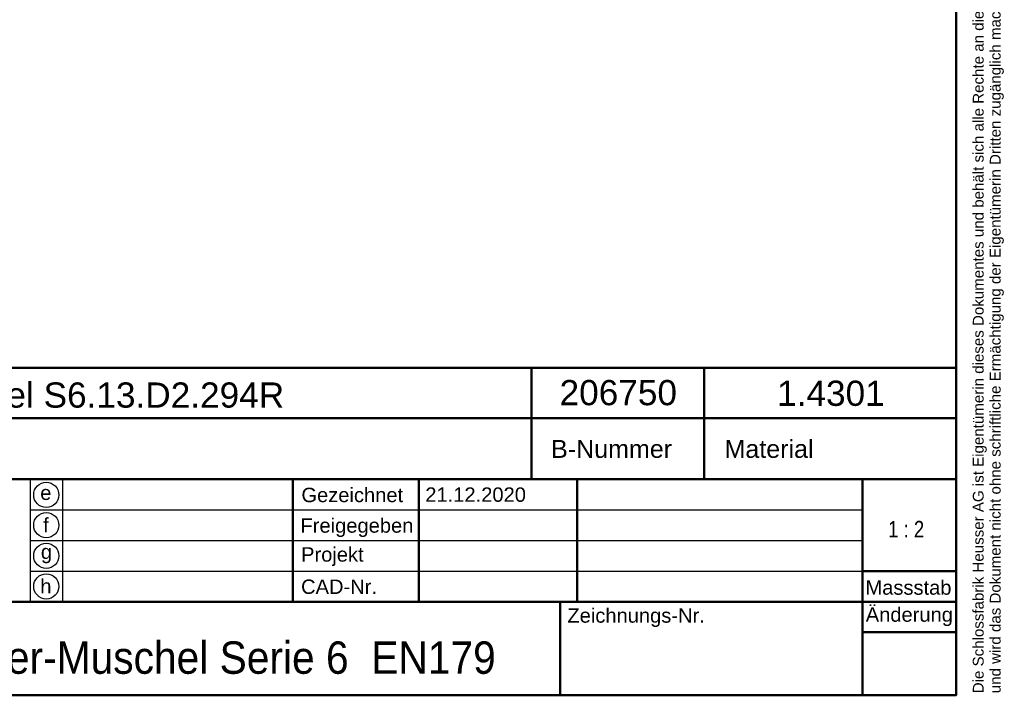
# Model space of a CAD drawing. Header units: millimetres. Extents: x 20 to 833, y 20 to 574.
# Tile 6 of 7: x 560 to 833, y 20 to 208. Entities that reach past the tile are written whole.
import ezdxf
from ezdxf.enums import TextEntityAlignment as Align

# ---------------------------------------------------------------- set-up
doc = ezdxf.new("R2010")
doc.units = ezdxf.units.MM
doc.header["$LTSCALE"] = 2
for name, color, linetype, lineweight in [('Skizziergeometrie(DIN)', 7, 'Continuous', 50), ('Skizzierlinie(DIN)', 7, 'Continuous', 25), ('Symbole(DIN)', 7, 'Continuous', 25)]:
    doc.layers.add(name, color=color, linetype=linetype, lineweight=lineweight)
doc.styles.add('Aktuell-DIN', font='arial.ttf')
doc.styles.add('Textstil10', font='arial.ttf')
doc.styles.add('Textstil41', font='arial.ttf', dxfattribs={"width": 0.8})
doc.styles.add('Textstil83', font='arial.ttf', dxfattribs={"width": 0.8})

# ---------------------------------------------------------------- blocks, each defined once
blk = doc.blocks.new('Ränder Standardrahmen')
at = {"layer": 'Skizziergeometrie(DIN)', "flags": 128}
blk.add_lwpolyline([(10, 10), (10, 287), (410, 287), (410, 10), (10, 10)], dxfattribs=at)
blk = doc.blocks.new('Schriftfelder Heusser')
at = {"layer": 'Skizziergeometrie(DIN)'}
for p, q in [((101, 236.92), (291, 236.92)), ((232, 229.92), (232, 236.92)), ((256, 229.92), (256, 236.92)), ((291, 236.92), (291, 229.92)), ((101, 229.92), (291, 229.92)), ((232, 229.92), (232, 221.42)), ((256, 229.92), (256, 221.42)), ((291, 229.92), (291, 191.42)), ((101, 221.42), (291, 221.42)), ((198.85, 221.42), (198.85, 204.42)), ((216.35, 221.42), (216.35, 204.42)), ((238.35, 221.42), (238.35, 204.42)), ((278, 221.42), (278, 191.42)), ((278, 208.67), (291, 208.67)), ((101, 204.42), (291, 204.42)), ((236, 204.42), (236, 191.42)), ((278, 200.17), (291, 200.17)), ((291, 191.42), (101, 191.42))]:
    blk.add_line(p, q, dxfattribs=at)
at = {"layer": 'Skizzierlinie(DIN)'}
for p, q in [((162.35, 221.42), (162.35, 204.42)), ((166.85, 221.42), (166.85, 204.42)), ((162.35, 217.17), (278, 217.17)), ((162.35, 212.92), (278, 212.92)), ((162.35, 208.67), (278, 208.67))]:
    blk.add_line(p, q, dxfattribs=at)
for centre in [(164.6, 219.25), (164.6, 215.04), (164.6, 210.79), (164.6, 206.54)]:
    blk.add_circle(centre, 1.75, dxfattribs=at)
at = {"layer": 'Symbole(DIN)', "color": 7, "insert": (293.33, 191.7), "char_height": 1.5, "width": 182.3003, "attachment_point": 1, "rotation": 90, "line_spacing_factor": 0.944221, "style": 'Aktuell-DIN'}
blk.add_mtext('\\fArial|b0|i0;\\H1.5000;Die Schlossfabrik Heusser AG ist Eigentümerin dieses Dokumentes und behält sich alle Rechte an diesem und dem dargestellten Gegenstand vor. Der Empfänger anerkennt diese Rechte\\Pund wird das Dokument nicht ohne schriftliche Ermächtigung der Eigentümerin Dritten zugänglich machen oder zu anderen Zwecken verwenden, zu dem es ihm übergeben worden ist.\\P ', dxfattribs=at)
at = {"layer": 'Symbole(DIN)', "color": 179, "true_color": 0x262659, "style": 'Aktuell-DIN'}
for s, insert, char_height, attachment_point in [('B-Nummer', (234.74, 225.62), 2.489, 4), ('Material', (265.02, 225.62), 2.489, 5), ('\\fArial|b0|i0;Gezeichnet', (200.05, 219.23), 2, 4), ('\\fArial|b0|i0;e', (164.54, 219.53), 2, 5), ('\\fArial|b0|i0;f', (164.55, 215.06), 2, 5), ('\\fArial|b0|i0;Freigegeben', (199.92, 216), 2, 1), ('\\fArial|b0|i0;Projekt', (200, 211.98), 2, 1), ('\\fArial|b0|i0;g', (164.63, 211.05), 2, 5), ('\\fArial|b0|i0;h', (164.55, 206.57), 2, 5), ('\\fArial|b0|i0;CAD-Nr.', (200, 207.5), 2, 1), ('\\fArial|b0|i0;\\H2.0000;Massstab', (284.39, 206.37), 2, 5), ('\\fArial|b0|i0;Zeichnungs-Nr.', (237, 203.5), 2, 1)]:
    blk.add_mtext(s, dxfattribs=dict(at, insert=insert, char_height=char_height, attachment_point=attachment_point))
at = {"layer": 'Symbole(DIN)', "color": 179, "true_color": 0x262659, "insert": (284.51, 202.33), "char_height": 2, "width": 12.1143, "attachment_point": 5, "style": 'Aktuell-DIN'}
blk.add_mtext('\\fArial|b0|i0;Änderung', dxfattribs=at)
at = {"layer": 'Symbole(DIN)', "color": 7, "insert": (143.1, 196.62), "char_height": 4.5, "width": 90.18, "attachment_point": 4, "style": 'Aktuell-DIN'}
blk.add_mtext('\\fArial|b0|i0;\\W0.90;\\H4.5000;Heusser-Muschel Serie 6  EN179', dxfattribs=at)
at = {"layer": 'Symbole(DIN)', "color": 179, "true_color": 0x262659, "style": 'Textstil10'}
blk.add_attdef('ERSTELLUNGSDATUM_001', (217.26, 218.29), '', height=2, dxfattribs=at)
at = {"layer": 'Symbole(DIN)', "color": 179, "true_color": 0x262659}
for tag, height, style, p in [('AUTOR', 2.49, 'Aktuell-DIN', (240.03, 219.26)), ('KONTROLLDATUM', 2, 'Textstil10', (217.42, 215.04)), ('KONTROLLIERT_VON', 2, 'Textstil10', (239.98, 215.05))]:
    blk.add_attdef(tag, text='', height=height, dxfattribs=dict(at, style=style)).set_placement(p, align=Align.MIDDLE_LEFT)
at = {"layer": 'Symbole(DIN)', "color": 7, "style": 'Textstil83', "width": 0.8}
blk.add_attdef('Anfänglicher_Ansichtsmaßstab_001', (281.57, 213.34), '', height=2.3, dxfattribs=at)
at = {"layer": 'Symbole(DIN)', "color": 179, "true_color": 0x262659, "style": 'Textstil10'}
blk.add_attdef('PROJEKT', text='', height=2, dxfattribs=at).set_placement((217.77, 209.72), align=Align.BOTTOM_LEFT)
at = {"layer": 'Symbole(DIN)', "color": 7, "style": 'Textstil41', "width": 0.8}
blk.add_attdef('STATUS', text='', height=5, dxfattribs=at).set_placement((284.53, 195.86), align=Align.MIDDLE_CENTER)

msp = doc.modelspace()

# ---------------------------------------------------------------- block references
at = {"xscale": 2, "yscale": 2, "zscale": 2}
msp.add_blockref('Ränder Standardrahmen', (0, 0), dxfattribs=at)
msp.add_blockref('Schriftfelder Heusser', (238, -362.833), dxfattribs=at).add_auto_attribs({'ERSTELLUNGSDATUM_001': '21.12.2020', 'Anfänglicher_Ansichtsmaßstab_001': '1 : 2'})

# ---------------------------------------------------------------- texts
at = {"layer": 'Symbole(DIN)', "color": 7, "char_height": 7, "attachment_point": 1, "style": 'Aktuell-DIN'}
for s, insert, width in [('{\\fArial|b0|i0;\\H7.0000;Heusser-Muschel S6.13.D2.294R}', (487.659, 106.906), 145.65549), ('{\\fArial|b0|i0;\\H7.0000;206750}', (709.83, 107.58), 32.62043), ('{\\fArial|b0|i0;\\H7.0000;1.4301}', (770.274, 107.401), 29.89939)]:
    msp.add_mtext(s, dxfattribs=dict(at, insert=insert, width=width))

doc.saveas('drawing.dxf')
